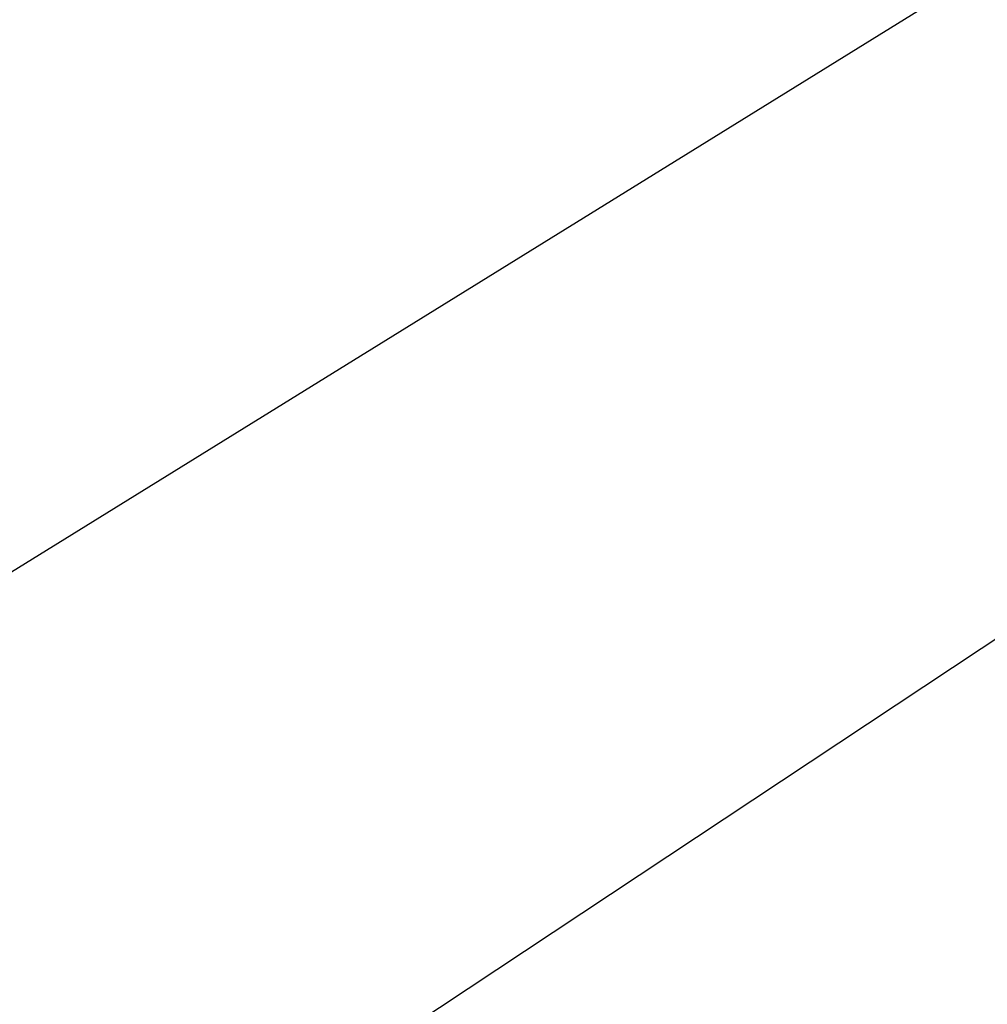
# Model space of a CAD drawing. Header units: millimetres. Extents: x -131 to 131, y -191 to 191.
# Tile 131 of 256: x -72.88962 to -72.88146, y -110.327 to -110.31869. Entities that reach past the tile are written whole.
import ezdxf

# ---------------------------------------------------------------- set-up
doc = ezdxf.new("R2010")
doc.units = ezdxf.units.MM
doc.layers.get('0').update_dxf_attribs({"color": 8, "linetype": 'CONTINUOUS'})

# ---------------------------------------------------------------- blocks, each defined once
blk = doc.blocks.new('sgBrepBlock__142797360')
at = {"color": 0, "invisible_edges": 15}
for points in [[(-85.1253604, -71.1126047, -3), (-68.2431259, -110.3188256, -3), (-85.4023611, -71.9651252, -3)], [(-85.4023611, -71.9651252, -3), (-68.2431259, -110.3188256, -3), (-69.1072155, -110.0803521, -3)], [(-86.1705755, -101.3138022, -3), (-71.7568741, -110.3188256, -3), (-85.6998868, -103.5064959, -3)], [(-86.1705755, -101.3138022, -3), (-70.8927845, -110.0803521, -3), (-71.7568741, -110.3188256, -3)]]:
    blk.add_3dface(points, dxfattribs=at)
blk = doc.blocks.new('sgBrepBlock__164557744')
at = {"color": 0, "invisible_edges": 15}
for points in [[(-71.7568741, -110.3188256, -1), (-74.7552826, -113.454915, -1), (-74.1728663, -117.7544849, -1)], [(-71.7568741, -110.3188256, -1), (-73.9091574, -111.882551, -1), (-74.7552826, -113.454915, -1)], [(-71.7568741, -110.3188256, -1), (-74.1728663, -117.7544849, -1), (-71.3301842, -119.8198143, -1)], [(-71.7568741, -110.3188256, -1), (-73.2896936, -111.2346427, -1), (-73.9091574, -111.882551, -1)], [(-71.7568741, -110.3188256, -1), (-72.5644964, -110.707756, -1), (-73.2896936, -111.2346427, -1)]]:
    blk.add_3dface(points, dxfattribs=at)
blk = doc.blocks.new('sgBrepBlock_Viva$20base_142796336')
at = {"color": 0}
for name in ['sgBrepBlock__142797360', 'sgBrepBlock__164557744']:
    blk.add_blockref(name, (0, 0), dxfattribs=at)
blk = doc.blocks.new('sgBrepBlock__245065360')
at = {"color": 0}
blk.add_polyline3d([(-66.9619926, -110.4151869, -8), (-67.548439, -110.0766019, -8), (-68.1720486, -109.8126506, -8), (-68.823368, -109.6273343, -8), (-69.492524, -109.523462, -8), (-70.1693728, -109.5026085, -8), (-70.8436541, -109.5650899, -8), (-71.5051464, -109.709959, -8), (-72.1438223, -109.9350197, -8), (-72.75, -110.2368603, -8), (-73.3144905, -110.6109052, -8), (-73.8287367, -111.0514844, -8), (-74.2849432, -111.5519191, -8), (-74.6761942, -112.1046231, -8), (-74.996559, -112.7012181, -8), (-75.241181, -113.3326603, -8), (-75.406352, -113.9893777, -8), (-75.4895683, -114.661415, -8), (-75.4895683, -115.338585, -8)], dxfattribs=at)
blk = doc.blocks.new('sgBrepBlock__245065872')
at = {"color": 0}
blk.add_polyline3d([(-73.3144905, -110.6109052, -3), (-73.0380074, -110.4151869, -3), (-72.75, -110.2368603, -3), (-72.451561, -110.0766019, -3), (-72.1438223, -109.9350197, -3), (-71.8279514, -109.8126506, -3), (-71.5051464, -109.709959, -3), (-71.176632, -109.6273343, -3), (-70.8436541, -109.5650899, -3), (-70.507476, -109.523462, -3), (-70.1693728, -109.5026085, -3), (-69.8306272, -109.5026085, -3), (-69.492524, -109.523462, -3), (-69.1563459, -109.5650899, -3), (-68.823368, -109.6273343, -3), (-68.4948536, -109.709959, -3), (-68.1720486, -109.8126506, -3), (-67.8561777, -109.9350197, -3), (-67.548439, -110.0766019, -3), (-67.25, -110.2368603, -3), (-66.9619926, -110.4151869, -3)], dxfattribs=at)
blk = doc.blocks.new('sgBrepBlock__245068432')
at = {"color": 0}
for points in [[(-66.9619926, -110.4151869, -8), (-67.548439, -110.0766019, -8), (-68.1720486, -109.8126506, -8), (-68.823368, -109.6273343, -8), (-69.492524, -109.523462, -8), (-70.1693728, -109.5026085, -8), (-70.8436541, -109.5650899, -8), (-71.5051464, -109.709959, -8), (-72.1438223, -109.9350197, -8), (-72.75, -110.2368603, -8), (-73.3144905, -110.6109052, -8)], [(-73.3144905, -110.6109052, -3), (-73.0380074, -110.4151869, -3), (-72.75, -110.2368603, -3), (-72.451561, -110.0766019, -3), (-72.1438223, -109.9350197, -3), (-71.8279514, -109.8126506, -3), (-71.5051464, -109.709959, -3), (-71.176632, -109.6273343, -3), (-70.8436541, -109.5650899, -3), (-70.507476, -109.523462, -3), (-70.1693728, -109.5026085, -3), (-69.8306272, -109.5026085, -3), (-69.492524, -109.523462, -3), (-69.1563459, -109.5650899, -3), (-68.823368, -109.6273343, -3), (-68.4948536, -109.709959, -3), (-68.1720486, -109.8126506, -3), (-67.8561777, -109.9350197, -3), (-67.548439, -110.0766019, -3), (-67.25, -110.2368603, -3), (-66.9619926, -110.4151869, -3)]]:
    blk.add_polyline3d(points, dxfattribs=at)
blk = doc.blocks.new('sgBrepBlock_Omega+SlimClamp_245064080')
at = {"color": 0}
for name in ['sgBrepBlock__245065360', 'sgBrepBlock__245065872', 'sgBrepBlock__245068432']:
    blk.add_blockref(name, (0, 0), dxfattribs=at)

msp = doc.modelspace()

# ---------------------------------------------------------------- block references
at = {"color": 9}
msp.add_blockref('sgBrepBlock_Viva$20base_142796336', (0, 0), dxfattribs=at)
at = {"color": 7}
msp.add_blockref('sgBrepBlock_Omega+SlimClamp_245064080', (0, 0), dxfattribs=at)

doc.saveas('drawing.dxf')
